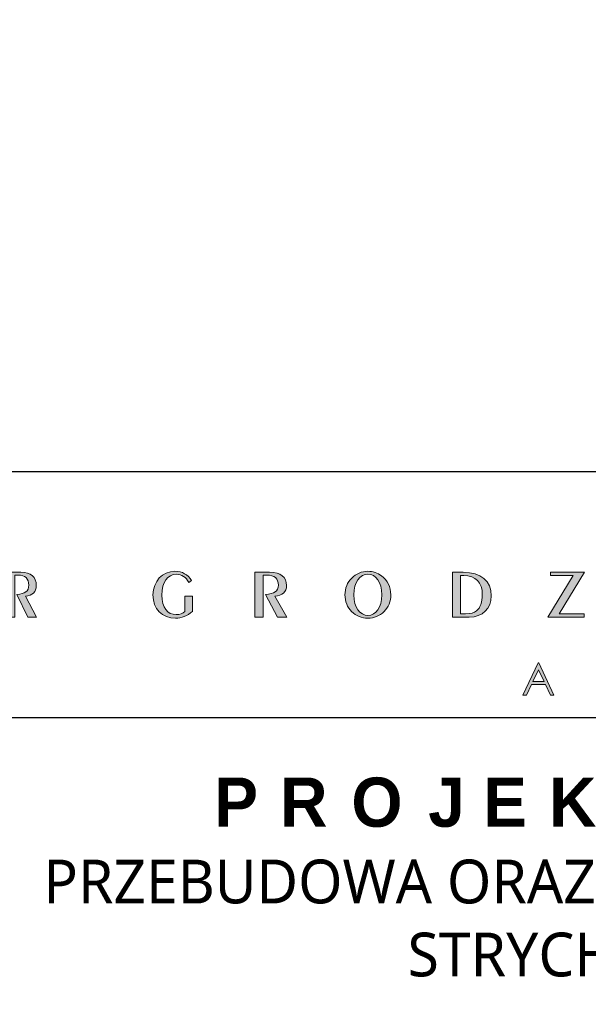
# Model space of a CAD drawing. Header units: millimetres. Extents: x -221 to 149158, y -114258 to 0.
# Tile 61 of 219: x 80037 to 80244, y -46129 to -45770. Entities that reach past the tile are written whole.
import ezdxf

# ---------------------------------------------------------------- set-up
doc = ezdxf.new("R2010")
doc.units = ezdxf.units.MM
doc.layers.get('0').update_dxf_attribs({"lineweight": 0})
doc.layers.add('A-przekrycieram.ART', color=7, linetype='Continuous', lineweight=0, true_color=0xffffff)
doc.layers.add('opis..KF', color=250, linetype='Continuous', lineweight=15)
doc.styles.add('ARCH', font='segoeuil.ttf')

# ---------------------------------------------------------------- blocks, each defined once
blk = doc.blocks.new('*U1697')
at = {"layer": 'A-przekrycieram.ART'}
h = blk.add_hatch(color=256, dxfattribs=at)
h.dxf.hatch_style = 1
h.paths.add_polyline_path([(0, 2970), (4200, 2970), (4200, 0), (0, 0)])
h.paths.add_polyline_path([(200, 2870), (4100, 2870), (4100, 100), (200, 100)], flags=16)
blk = doc.blocks.new('A$C3E4B4AA6')
at = {"layer": 'opis..KF', "lineweight": 0}
h = blk.add_hatch(color=256, dxfattribs=at)
h.dxf.hatch_style = 1
edge = h.paths.add_edge_path()
edge.add_spline(control_points=[(159.55, 40.88), (159.55, 40.88), (155.09, 49.43), (155.09, 49.43), (155.09, 49.43), (157.91, 49.58), (159.46, 51.19), (159.46, 53.77), (159.46, 53.77), (159.46, 57.23), (157.35, 59.11), (153.14, 59.11), (153.14, 59.11), (153.14, 59.11), (147.64, 59.11), (147.64, 59.11), (147.64, 59.11), (147.64, 59.11), (147.64, 40.88), (147.64, 40.88), (147.64, 40.88), (147.64, 40.88), (150.76, 40.88), (150.76, 40.88), (150.76, 40.88), (150.76, 40.88), (150.76, 57.94), (150.76, 57.94), (150.76, 57.94), (150.76, 57.94), (152.04, 57.94), (152.04, 57.94), (152.04, 57.94), (154.95, 57.94), (156.39, 56.62), (156.39, 53.92), (156.39, 53.92), (156.39, 51.31), (154.88, 50.36), (151.54, 50.12), (151.54, 50.12), (151.54, 50.12), (156.05, 40.88), (156.05, 40.88), (156.05, 40.88), (156.05, 40.88), (159.55, 40.88), (159.55, 40.88)], knot_values=[0, 0, 0, 0, 0.076923, 0.076923, 0.076923, 0.077023, 0.153846, 0.153846, 0.153846, 0.153946, 0.230769, 0.230769, 0.230769, 0.230869, 0.307692, 0.307692, 0.307692, 0.307792, 0.384615, 0.384615, 0.384615, 0.384715, 0.461538, 0.461538, 0.461538, 0.461638, 0.538462, 0.538462, 0.538462, 0.538562, 0.615385, 0.615385, 0.615385, 0.615485, 0.692308, 0.692308, 0.692308, 0.692408, 0.769231, 0.769231, 0.769231, 0.769331, 0.846154, 0.846154, 0.846154, 0.846254, 1, 1, 1, 1], degree=3, periodic=0)
h = blk.add_hatch(color=256, dxfattribs=at)
h.dxf.hatch_style = 1
edge = h.paths.add_edge_path()
edge.add_spline(control_points=[(222.92, 43.25), (222.92, 43.25), (222.92, 49.39), (222.92, 49.39), (222.92, 49.39), (222.92, 49.39), (219.85, 49.39), (219.85, 49.39), (219.85, 49.39), (219.85, 49.39), (219.85, 43.2), (219.85, 43.2), (219.85, 43.2), (218.99, 42.39), (217.73, 41.91), (216.26, 41.91), (216.26, 41.91), (212.71, 41.91), (210.47, 44.73), (210.47, 49.87), (210.47, 49.87), (210.47, 55.16), (212.8, 58.3), (216.41, 58.3), (216.41, 58.3), (218.58, 58.3), (220.26, 57.18), (221.38, 54.97), (221.38, 54.97), (221.38, 54.97), (222.48, 55.72), (222.48, 55.72), (222.48, 55.72), (221.02, 58.23), (218.8, 59.5), (215.7, 59.5), (215.7, 59.5), (210.78, 59.5), (206.86, 55.5), (206.86, 49.97), (206.86, 49.97), (206.86, 44.27), (210.59, 40.44), (216, 40.44), (216, 40.44), (218.43, 40.44), (220.75, 41.35), (222.92, 43.25)], knot_values=[0, 0, 0, 0, 0.076923, 0.076923, 0.076923, 0.077023, 0.153846, 0.153846, 0.153846, 0.153946, 0.230769, 0.230769, 0.230769, 0.230869, 0.307692, 0.307692, 0.307692, 0.307792, 0.384615, 0.384615, 0.384615, 0.384715, 0.461538, 0.461538, 0.461538, 0.461638, 0.538462, 0.538462, 0.538462, 0.538562, 0.615385, 0.615385, 0.615385, 0.615485, 0.692308, 0.692308, 0.692308, 0.692408, 0.769231, 0.769231, 0.769231, 0.769331, 0.846154, 0.846154, 0.846154, 0.846254, 1, 1, 1, 1], degree=3, periodic=0)
h = blk.add_hatch(color=256, dxfattribs=at)
h.dxf.hatch_style = 1
edge = h.paths.add_edge_path()
edge.add_spline(control_points=[(261.21, 40.88), (261.21, 40.88), (256.36, 49.43), (256.36, 49.43), (256.36, 49.43), (259.43, 49.58), (261.11, 51.19), (261.11, 53.77), (261.11, 53.77), (261.11, 57.23), (258.82, 59.11), (254.24, 59.11), (254.24, 59.11), (254.24, 59.11), (248.27, 59.11), (248.27, 59.11), (248.27, 59.11), (248.27, 59.11), (248.27, 40.88), (248.27, 40.88), (248.27, 40.88), (248.27, 40.88), (251.66, 40.88), (251.66, 40.88), (251.66, 40.88), (251.66, 40.88), (251.66, 57.94), (251.66, 57.94), (251.66, 57.94), (251.66, 57.94), (253.05, 57.94), (253.05, 57.94), (253.05, 57.94), (256.22, 57.94), (257.78, 56.62), (257.78, 53.92), (257.78, 53.92), (257.78, 51.31), (256.14, 50.36), (252.51, 50.12), (252.51, 50.12), (252.51, 50.12), (257.41, 40.88), (257.41, 40.88), (257.41, 40.88), (257.41, 40.88), (261.21, 40.88), (261.21, 40.88)], knot_values=[0, 0, 0, 0, 0.076923, 0.076923, 0.076923, 0.077023, 0.153846, 0.153846, 0.153846, 0.153946, 0.230769, 0.230769, 0.230769, 0.230869, 0.307692, 0.307692, 0.307692, 0.307792, 0.384615, 0.384615, 0.384615, 0.384715, 0.461538, 0.461538, 0.461538, 0.461638, 0.538462, 0.538462, 0.538462, 0.538562, 0.615385, 0.615385, 0.615385, 0.615485, 0.692308, 0.692308, 0.692308, 0.692408, 0.769231, 0.769231, 0.769231, 0.769331, 0.846154, 0.846154, 0.846154, 0.846254, 1, 1, 1, 1], degree=3, periodic=0)
h = blk.add_hatch(color=256, dxfattribs=at)
h.dxf.hatch_style = 1
edge = h.paths.add_edge_path()
edge.add_spline(control_points=[(303.45, 49.95), (303.45, 53.16), (302.11, 55.89), (299.68, 57.69), (299.68, 57.69), (298.04, 58.86), (296.14, 59.5), (294.15, 59.5), (294.15, 59.5), (291.66, 59.5), (289.35, 58.52), (287.59, 56.79), (287.59, 56.79), (285.79, 55.04), (284.84, 52.65), (284.84, 49.95), (284.84, 49.95), (284.84, 47.27), (285.79, 44.9), (287.54, 43.15), (287.54, 43.15), (289.35, 41.35), (291.64, 40.44), (294.15, 40.44), (294.15, 40.44), (296.63, 40.44), (298.92, 41.35), (300.72, 43.15), (300.72, 43.15), (302.5, 44.9), (303.45, 47.27), (303.45, 49.95)], knot_values=[0, 0, 0, 0, 0.111111, 0.111111, 0.111111, 0.111211, 0.222222, 0.222222, 0.222222, 0.222322, 0.333333, 0.333333, 0.333333, 0.333433, 0.444444, 0.444444, 0.444444, 0.444544, 0.555556, 0.555556, 0.555556, 0.555656, 0.666667, 0.666667, 0.666667, 0.666767, 0.777778, 0.777778, 0.777778, 0.777878, 1, 1, 1, 1], degree=3, periodic=0)
edge = h.paths.add_edge_path(flags=16)
edge.add_spline(control_points=[(299.85, 49.95), (299.85, 44.76), (297.31, 41.61), (294.15, 41.61), (294.15, 41.61), (290.95, 41.61), (288.44, 44.78), (288.44, 49.95), (288.44, 49.95), (288.44, 55.14), (290.95, 58.33), (294.15, 58.33), (294.15, 58.33), (297.31, 58.33), (299.85, 55.16), (299.85, 49.95)], knot_values=[0, 0, 0, 0, 0.2, 0.2, 0.2, 0.2001, 0.4, 0.4, 0.4, 0.4001, 0.6, 0.6, 0.6, 0.6001, 1, 1, 1, 1], degree=3, periodic=0)
h = blk.add_hatch(color=256, dxfattribs=at)
h.dxf.hatch_style = 1
edge = h.paths.add_edge_path()
edge.add_spline(control_points=[(344.26, 49.58), (344.26, 55.48), (340.09, 59.11), (332.9, 59.11), (332.9, 59.11), (332.9, 59.11), (328.45, 59.11), (328.45, 59.11), (328.45, 59.11), (328.45, 59.11), (328.45, 40.88), (328.45, 40.88), (328.45, 40.88), (328.45, 40.88), (335.34, 40.88), (335.34, 40.88), (335.34, 40.88), (340.72, 40.88), (344.26, 44.39), (344.26, 49.58)], knot_values=[0, 0, 0, 0, 0.166667, 0.166667, 0.166667, 0.166767, 0.333333, 0.333333, 0.333333, 0.333433, 0.5, 0.5, 0.5, 0.5001, 0.666667, 0.666667, 0.666667, 0.666767, 1, 1, 1, 1], degree=3, periodic=0)
edge = h.paths.add_edge_path(flags=16)
edge.add_spline(control_points=[(340.63, 50.04), (340.63, 47), (339.75, 44.71), (338.31, 43.44), (338.31, 43.44), (337.29, 42.56), (335.85, 42.25), (333.81, 42.25), (333.81, 42.25), (333.81, 42.25), (331.81, 42.25), (331.81, 42.25), (331.81, 42.25), (331.81, 42.25), (331.81, 57.74), (331.81, 57.74), (331.81, 57.74), (331.81, 57.74), (333.07, 57.74), (333.07, 57.74), (333.07, 57.74), (337.97, 57.74), (340.63, 55.01), (340.63, 50.04)], knot_values=[0, 0, 0, 0, 0.142857, 0.142857, 0.142857, 0.142957, 0.285714, 0.285714, 0.285714, 0.285814, 0.428571, 0.428571, 0.428571, 0.428671, 0.571429, 0.571429, 0.571429, 0.571529, 0.714286, 0.714286, 0.714286, 0.714386, 1, 1, 1, 1], degree=3, periodic=0)
h = blk.add_hatch(color=256, dxfattribs=at)
h.dxf.hatch_style = 1
edge = h.paths.add_edge_path()
edge.add_spline(control_points=[(382.16, 59.11), (382.16, 59.11), (368.32, 59.11), (368.32, 59.11), (368.32, 59.11), (368.32, 59.11), (368.32, 57.74), (368.32, 57.74), (368.32, 57.74), (368.32, 57.74), (377.58, 57.74), (377.58, 57.74), (377.58, 57.74), (377.58, 57.74), (367.28, 40.88), (367.28, 40.88), (367.28, 40.88), (367.28, 40.88), (381.97, 40.88), (381.97, 40.88), (381.97, 40.88), (381.97, 40.88), (381.97, 42.25), (381.97, 42.25), (381.97, 42.25), (381.97, 42.25), (371.88, 42.25), (371.88, 42.25), (371.88, 42.25), (371.88, 42.25), (382.16, 59.11), (382.16, 59.11)], knot_values=[0, 0, 0, 0, 0.111111, 0.111111, 0.111111, 0.111211, 0.222222, 0.222222, 0.222222, 0.222322, 0.333333, 0.333333, 0.333333, 0.333433, 0.444444, 0.444444, 0.444444, 0.444544, 0.555556, 0.555556, 0.555556, 0.555656, 0.666667, 0.666667, 0.666667, 0.666767, 0.777778, 0.777778, 0.777778, 0.777878, 1, 1, 1, 1], degree=3, periodic=0)
h = blk.add_hatch(color=256, dxfattribs=at)
h.dxf.hatch_style = 1
edge = h.paths.add_edge_path()
edge.add_spline(control_points=[(363.59, 22.31), (363.59, 22.31), (369.72, 9.18), (369.72, 9.18), (369.72, 9.18), (369.72, 9.18), (368.31, 9.18), (368.31, 9.18), (368.31, 9.18), (368.31, 9.18), (366.25, 13.5), (366.25, 13.5), (366.25, 13.5), (366.25, 13.5), (360.57, 13.5), (360.57, 13.5), (360.57, 13.5), (360.57, 13.5), (358.53, 9.18), (358.53, 9.18), (358.53, 9.18), (358.53, 9.18), (357.06, 9.18), (357.06, 9.18), (357.06, 9.18), (357.06, 9.18), (363.26, 22.31), (363.26, 22.31), (363.26, 22.31), (363.26, 22.31), (363.59, 22.31), (363.59, 22.31)], knot_values=[0, 0, 0, 0, 0.111111, 0.111111, 0.111111, 0.111211, 0.222222, 0.222222, 0.222222, 0.222322, 0.333333, 0.333333, 0.333333, 0.333433, 0.444444, 0.444444, 0.444444, 0.444544, 0.555556, 0.555556, 0.555556, 0.555656, 0.666667, 0.666667, 0.666667, 0.666767, 0.777778, 0.777778, 0.777778, 0.777878, 1, 1, 1, 1], degree=3, periodic=0)
edge = h.paths.add_edge_path(flags=16)
edge.add_spline(control_points=[(363.43, 19.56), (363.43, 19.56), (361.17, 14.78), (361.17, 14.78), (361.17, 14.78), (361.17, 14.78), (365.68, 14.78), (365.68, 14.78), (365.68, 14.78), (365.68, 14.78), (363.43, 19.56), (363.43, 19.56)], knot_values=[0, 0, 0, 0, 0.25, 0.25, 0.25, 0.2501, 0.5, 0.5, 0.5, 0.5001, 1, 1, 1, 1], degree=3, periodic=0)
at = {"layer": 'opis..KF', "lineweight": 30}
blk.add_lwpolyline([(0, 100), (933, 100), (933, 0), (0, 0)], close=True, dxfattribs=at)
at = {"layer": 'opis..KF', "lineweight": 0}
for points, knots in [([(159.55, 40.88), (159.55, 40.88), (155.09, 49.43), (155.09, 49.43), (155.09, 49.43), (157.91, 49.58), (159.46, 51.19), (159.46, 53.77), (159.46, 53.77), (159.46, 57.23), (157.35, 59.11), (153.14, 59.11), (153.14, 59.11), (153.14, 59.11), (147.64, 59.11), (147.64, 59.11), (147.64, 59.11), (147.64, 59.11), (147.64, 40.88), (147.64, 40.88), (147.64, 40.88), (147.64, 40.88), (150.76, 40.88), (150.76, 40.88), (150.76, 40.88), (150.76, 40.88), (150.76, 57.94), (150.76, 57.94), (150.76, 57.94), (150.76, 57.94), (152.04, 57.94), (152.04, 57.94), (152.04, 57.94), (154.95, 57.94), (156.39, 56.62), (156.39, 53.92), (156.39, 53.92), (156.39, 51.31), (154.88, 50.36), (151.54, 50.12), (151.54, 50.12), (151.54, 50.12), (156.05, 40.88), (156.05, 40.88), (156.05, 40.88), (156.05, 40.88), (159.55, 40.88), (159.55, 40.88)], [0, 0, 0, 0, 0.076923, 0.076923, 0.076923, 0.076923, 0.153846, 0.153846, 0.153846, 0.153846, 0.230769, 0.230769, 0.230769, 0.230769, 0.307692, 0.307692, 0.307692, 0.307692, 0.384615, 0.384615, 0.384615, 0.384615, 0.461538, 0.461538, 0.461538, 0.461538, 0.538462, 0.538462, 0.538462, 0.538462, 0.615385, 0.615385, 0.615385, 0.615385, 0.692308, 0.692308, 0.692308, 0.692308, 0.769231, 0.769231, 0.769231, 0.769231, 0.846154, 0.846154, 0.846154, 0.846154, 1, 1, 1, 1]), ([(222.92, 43.25), (222.92, 43.25), (222.92, 49.39), (222.92, 49.39), (222.92, 49.39), (222.92, 49.39), (219.85, 49.39), (219.85, 49.39), (219.85, 49.39), (219.85, 49.39), (219.85, 43.2), (219.85, 43.2), (219.85, 43.2), (218.99, 42.39), (217.73, 41.91), (216.26, 41.91), (216.26, 41.91), (212.71, 41.91), (210.47, 44.73), (210.47, 49.87), (210.47, 49.87), (210.47, 55.16), (212.8, 58.3), (216.41, 58.3), (216.41, 58.3), (218.58, 58.3), (220.26, 57.18), (221.38, 54.97), (221.38, 54.97), (221.38, 54.97), (222.48, 55.72), (222.48, 55.72), (222.48, 55.72), (221.02, 58.23), (218.8, 59.5), (215.7, 59.5), (215.7, 59.5), (210.78, 59.5), (206.86, 55.5), (206.86, 49.97), (206.86, 49.97), (206.86, 44.27), (210.59, 40.44), (216, 40.44), (216, 40.44), (218.43, 40.44), (220.75, 41.35), (222.92, 43.25)], [0, 0, 0, 0, 0.076923, 0.076923, 0.076923, 0.076923, 0.153846, 0.153846, 0.153846, 0.153846, 0.230769, 0.230769, 0.230769, 0.230769, 0.307692, 0.307692, 0.307692, 0.307692, 0.384615, 0.384615, 0.384615, 0.384615, 0.461538, 0.461538, 0.461538, 0.461538, 0.538462, 0.538462, 0.538462, 0.538462, 0.615385, 0.615385, 0.615385, 0.615385, 0.692308, 0.692308, 0.692308, 0.692308, 0.769231, 0.769231, 0.769231, 0.769231, 0.846154, 0.846154, 0.846154, 0.846154, 1, 1, 1, 1]), ([(261.21, 40.88), (261.21, 40.88), (256.36, 49.43), (256.36, 49.43), (256.36, 49.43), (259.43, 49.58), (261.11, 51.19), (261.11, 53.77), (261.11, 53.77), (261.11, 57.23), (258.82, 59.11), (254.24, 59.11), (254.24, 59.11), (254.24, 59.11), (248.27, 59.11), (248.27, 59.11), (248.27, 59.11), (248.27, 59.11), (248.27, 40.88), (248.27, 40.88), (248.27, 40.88), (248.27, 40.88), (251.66, 40.88), (251.66, 40.88), (251.66, 40.88), (251.66, 40.88), (251.66, 57.94), (251.66, 57.94), (251.66, 57.94), (251.66, 57.94), (253.05, 57.94), (253.05, 57.94), (253.05, 57.94), (256.22, 57.94), (257.78, 56.62), (257.78, 53.92), (257.78, 53.92), (257.78, 51.31), (256.14, 50.36), (252.51, 50.12), (252.51, 50.12), (252.51, 50.12), (257.41, 40.88), (257.41, 40.88), (257.41, 40.88), (257.41, 40.88), (261.21, 40.88), (261.21, 40.88)], [0, 0, 0, 0, 0.076923, 0.076923, 0.076923, 0.076923, 0.153846, 0.153846, 0.153846, 0.153846, 0.230769, 0.230769, 0.230769, 0.230769, 0.307692, 0.307692, 0.307692, 0.307692, 0.384615, 0.384615, 0.384615, 0.384615, 0.461538, 0.461538, 0.461538, 0.461538, 0.538462, 0.538462, 0.538462, 0.538462, 0.615385, 0.615385, 0.615385, 0.615385, 0.692308, 0.692308, 0.692308, 0.692308, 0.769231, 0.769231, 0.769231, 0.769231, 0.846154, 0.846154, 0.846154, 0.846154, 1, 1, 1, 1]), ([(303.45, 49.95), (303.45, 53.16), (302.11, 55.89), (299.68, 57.69), (299.68, 57.69), (298.04, 58.86), (296.14, 59.5), (294.15, 59.5), (294.15, 59.5), (291.66, 59.5), (289.35, 58.52), (287.59, 56.79), (287.59, 56.79), (285.79, 55.04), (284.84, 52.65), (284.84, 49.95), (284.84, 49.95), (284.84, 47.27), (285.79, 44.9), (287.54, 43.15), (287.54, 43.15), (289.35, 41.35), (291.64, 40.44), (294.15, 40.44), (294.15, 40.44), (296.63, 40.44), (298.92, 41.35), (300.72, 43.15), (300.72, 43.15), (302.5, 44.9), (303.45, 47.27), (303.45, 49.95)], [0, 0, 0, 0, 0.111111, 0.111111, 0.111111, 0.111111, 0.222222, 0.222222, 0.222222, 0.222222, 0.333333, 0.333333, 0.333333, 0.333333, 0.444444, 0.444444, 0.444444, 0.444444, 0.555556, 0.555556, 0.555556, 0.555556, 0.666667, 0.666667, 0.666667, 0.666667, 0.777778, 0.777778, 0.777778, 0.777778, 1, 1, 1, 1]), ([(299.85, 49.95), (299.85, 44.76), (297.31, 41.61), (294.15, 41.61), (294.15, 41.61), (290.95, 41.61), (288.44, 44.78), (288.44, 49.95), (288.44, 49.95), (288.44, 55.14), (290.95, 58.33), (294.15, 58.33), (294.15, 58.33), (297.31, 58.33), (299.85, 55.16), (299.85, 49.95)], [0, 0, 0, 0, 0.2, 0.2, 0.2, 0.2, 0.4, 0.4, 0.4, 0.4, 0.6, 0.6, 0.6, 0.6, 1, 1, 1, 1]), ([(344.26, 49.58), (344.26, 55.48), (340.09, 59.11), (332.9, 59.11), (332.9, 59.11), (332.9, 59.11), (328.45, 59.11), (328.45, 59.11), (328.45, 59.11), (328.45, 59.11), (328.45, 40.88), (328.45, 40.88), (328.45, 40.88), (328.45, 40.88), (335.34, 40.88), (335.34, 40.88), (335.34, 40.88), (340.72, 40.88), (344.26, 44.39), (344.26, 49.58)], [0, 0, 0, 0, 0.166667, 0.166667, 0.166667, 0.166667, 0.333333, 0.333333, 0.333333, 0.333333, 0.5, 0.5, 0.5, 0.5, 0.666667, 0.666667, 0.666667, 0.666667, 1, 1, 1, 1]), ([(340.63, 50.04), (340.63, 47), (339.75, 44.71), (338.31, 43.44), (338.31, 43.44), (337.29, 42.56), (335.85, 42.25), (333.81, 42.25), (333.81, 42.25), (333.81, 42.25), (331.81, 42.25), (331.81, 42.25), (331.81, 42.25), (331.81, 42.25), (331.81, 57.74), (331.81, 57.74), (331.81, 57.74), (331.81, 57.74), (333.07, 57.74), (333.07, 57.74), (333.07, 57.74), (337.97, 57.74), (340.63, 55.01), (340.63, 50.04)], [0, 0, 0, 0, 0.142857, 0.142857, 0.142857, 0.142857, 0.285714, 0.285714, 0.285714, 0.285714, 0.428571, 0.428571, 0.428571, 0.428571, 0.571429, 0.571429, 0.571429, 0.571429, 0.714286, 0.714286, 0.714286, 0.714286, 1, 1, 1, 1]), ([(382.16, 59.11), (382.16, 59.11), (368.32, 59.11), (368.32, 59.11), (368.32, 59.11), (368.32, 59.11), (368.32, 57.74), (368.32, 57.74), (368.32, 57.74), (368.32, 57.74), (377.58, 57.74), (377.58, 57.74), (377.58, 57.74), (377.58, 57.74), (367.28, 40.88), (367.28, 40.88), (367.28, 40.88), (367.28, 40.88), (381.97, 40.88), (381.97, 40.88), (381.97, 40.88), (381.97, 40.88), (381.97, 42.25), (381.97, 42.25), (381.97, 42.25), (381.97, 42.25), (371.88, 42.25), (371.88, 42.25), (371.88, 42.25), (371.88, 42.25), (382.16, 59.11), (382.16, 59.11)], [0, 0, 0, 0, 0.111111, 0.111111, 0.111111, 0.111111, 0.222222, 0.222222, 0.222222, 0.222222, 0.333333, 0.333333, 0.333333, 0.333333, 0.444444, 0.444444, 0.444444, 0.444444, 0.555556, 0.555556, 0.555556, 0.555556, 0.666667, 0.666667, 0.666667, 0.666667, 0.777778, 0.777778, 0.777778, 0.777778, 1, 1, 1, 1]), ([(363.59, 22.31), (363.59, 22.31), (369.72, 9.18), (369.72, 9.18), (369.72, 9.18), (369.72, 9.18), (368.31, 9.18), (368.31, 9.18), (368.31, 9.18), (368.31, 9.18), (366.25, 13.5), (366.25, 13.5), (366.25, 13.5), (366.25, 13.5), (360.57, 13.5), (360.57, 13.5), (360.57, 13.5), (360.57, 13.5), (358.53, 9.18), (358.53, 9.18), (358.53, 9.18), (358.53, 9.18), (357.06, 9.18), (357.06, 9.18), (357.06, 9.18), (357.06, 9.18), (363.26, 22.31), (363.26, 22.31), (363.26, 22.31), (363.26, 22.31), (363.59, 22.31), (363.59, 22.31)], [0, 0, 0, 0, 0.111111, 0.111111, 0.111111, 0.111111, 0.222222, 0.222222, 0.222222, 0.222222, 0.333333, 0.333333, 0.333333, 0.333333, 0.444444, 0.444444, 0.444444, 0.444444, 0.555556, 0.555556, 0.555556, 0.555556, 0.666667, 0.666667, 0.666667, 0.666667, 0.777778, 0.777778, 0.777778, 0.777778, 1, 1, 1, 1]), ([(363.43, 19.56), (363.43, 19.56), (361.17, 14.78), (361.17, 14.78), (361.17, 14.78), (361.17, 14.78), (365.68, 14.78), (365.68, 14.78), (365.68, 14.78), (365.68, 14.78), (363.43, 19.56), (363.43, 19.56)], [0, 0, 0, 0, 0.25, 0.25, 0.25, 0.25, 0.5, 0.5, 0.5, 0.5, 1, 1, 1, 1])]:
    blk.add_open_spline(points, degree=3, knots=knots, dxfattribs=at)

msp = doc.modelspace()

# ---------------------------------------------------------------- linework, layer by layer
at = {"layer": 'opis..KF'}
msp.add_lwpolyline([(80739.68, -46024.77), (79899.12, -46024.77), (79899.12, -46137.27), (80739.68, -46137.27)], close=True, dxfattribs=at)

# ---------------------------------------------------------------- block references
msp.add_blockref('*U1697', (76639.68, -46666.02))
at = {"layer": 'opis..KF', "xscale": 0.8999999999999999, "yscale": 0.8999999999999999, "zscale": 0.8999999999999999}
msp.add_blockref('A$C3E4B4AA6', (79899.12, -46024.77), dxfattribs=at)

# ---------------------------------------------------------------- texts
at = {"layer": 'opis..KF', "insert": (80317.27, -46085.06), "char_height": 18, "width": 909.6583, "attachment_point": 5, "style": 'ARCH'}
msp.add_mtext('\\A1;{\\fCentury Gothic|b1|i0|c238|p34;\\T1.5;PROJEKT BUDOWLANY\\P\\fSegoe UI Light|b0|i0|c238|p34;\\H0.88889x;\\T1;PRZEBUDOWA ORAZ ZMIANA SPOSOBU UŻYTKOWANIA \\PSTRYCHU NA SALE LEKCYJNE}', dxfattribs=at)

doc.saveas('drawing.dxf')
